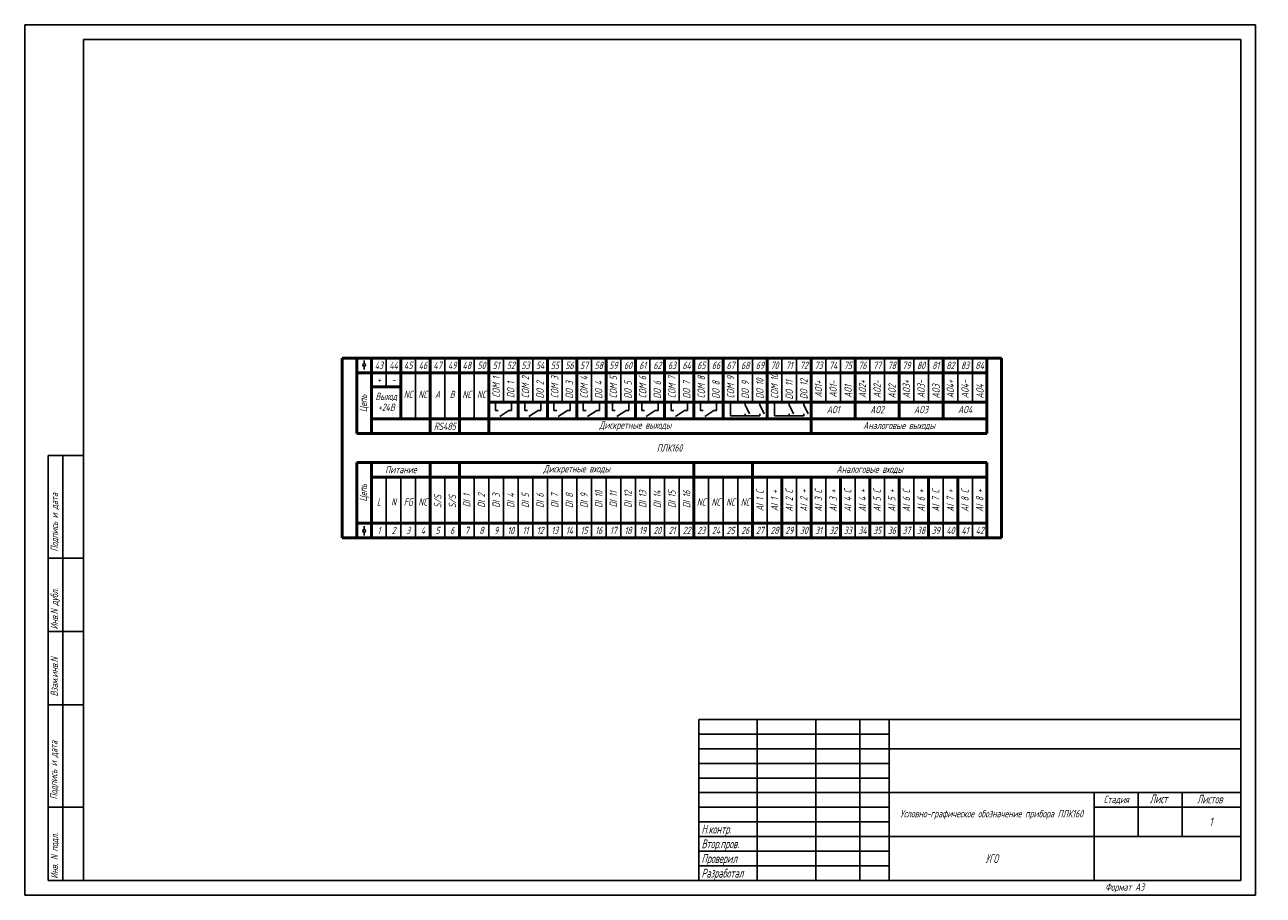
# Model space of a CAD drawing. Header units: millimetres. Extents: x 23463 to 23886, y 23190 to 23487.
import ezdxf

# ---------------------------------------------------------------- set-up
doc = ezdxf.new("R2010")
doc.units = ezdxf.units.MM
for name, color, linetype in [('_FORMAT OSNOVNAJA', 1, 'Continuous'), ('_FORMAT TONKAJA', 7, 'Continuous'), ('_TABLITSA OSNOVNAJA', 3, 'Continuous'), ('_TABLITSA TONKAJA', 2, 'Continuous'), ('Текст', 7, 'Continuous'), ('Форматка', 4, 'Continuous')]:
    doc.layers.add(name, color=color, linetype=linetype)
doc.styles.add('Romans8', font='Gost.shx', dxfattribs={"width": 0.8, "oblique": 15, "height": 3})
doc.styles.add('ГОСТ 2.304', font='Gost.shx', dxfattribs={"width": 0.8, "oblique": 15})

msp = doc.modelspace()

# ---------------------------------------------------------------- linework, layer by layer
at = {"lineweight": 50}
for p, q in [((23571.3, 23311.51), (23571.3, 23372.83)), ((23571.3, 23372.83), (23576.3, 23372.83)), ((23581.3, 23372.83), (23576.3, 23372.83)), ((23576.3, 23372.83), (23576.3, 23352.13)), ((23581.3, 23372.83), (23581.3, 23367.83)), ((23581.3, 23372.83), (23586.3, 23372.83)), ((23586.3, 23372.83), (23591.3, 23372.83)), ((23591.3, 23372.83), (23591.3, 23352.13)), ((23576.3, 23367.83), (23591.3, 23367.83)), ((23581.3, 23367.83), (23581.3, 23357.99)), ((23581.3, 23357.99), (23581.3, 23347.13)), ((23576.3, 23337.21), (23581.3, 23337.21)), ((23576.3, 23311.51), (23576.3, 23337.21)), ((23581.3, 23326.35), (23581.3, 23337.21)), ((23581.3, 23337.21), (23591.3, 23337.21)), ((23581.3, 23316.51), (23581.3, 23326.35)), ((23576.3, 23316.51), (23591.3, 23316.51)), ((23581.3, 23311.51), (23581.3, 23316.51)), ((23581.3, 23316.51), (23581.3, 23311.51)), ((23576.3, 23311.51), (23571.3, 23311.51)), ((23581.3, 23311.51), (23576.3, 23311.51)), ((23581.3, 23311.51), (23586.3, 23311.51)), ((23586.3, 23311.51), (23591.3, 23311.51))]:
    msp.add_line(p, q, dxfattribs=at)
at = {"color": 0}
for p, q in [((23578.8, 23370.93), (23578.8, 23372.05)), ((23578.8, 23368.9), (23578.8, 23370.02)), ((23623.54, 23357.83), (23623.54, 23354.91)), ((23629.05, 23357.83), (23629.05, 23354.91)), ((23629.05, 23357.83), (23629.05, 23354.91)), ((23633.54, 23357.83), (23633.54, 23354.91)), ((23639.05, 23357.83), (23639.05, 23354.91)), ((23639.05, 23357.83), (23639.05, 23354.91)), ((23643.54, 23357.83), (23643.54, 23354.91)), ((23649.05, 23357.83), (23649.05, 23354.91)), ((23649.05, 23357.83), (23649.05, 23354.91)), ((23653.54, 23357.83), (23653.54, 23354.91)), ((23659.05, 23357.83), (23659.05, 23354.91)), ((23659.05, 23357.83), (23659.05, 23354.91)), ((23663.54, 23357.83), (23663.54, 23354.91)), ((23669.05, 23357.83), (23669.05, 23354.91)), ((23669.05, 23357.83), (23669.05, 23354.91)), ((23673.54, 23357.83), (23673.54, 23354.91)), ((23679.05, 23357.83), (23679.05, 23354.91)), ((23679.05, 23357.83), (23679.05, 23354.91)), ((23683.54, 23357.83), (23683.54, 23354.91)), ((23689.05, 23357.83), (23689.05, 23354.91)), ((23689.05, 23357.83), (23689.05, 23354.91)), ((23693.54, 23357.83), (23693.54, 23354.91)), ((23699.05, 23357.83), (23699.05, 23354.91)), ((23699.05, 23357.83), (23699.05, 23354.91)), ((23623.54, 23354.91), (23624.47, 23354.91)), ((23628.12, 23354.91), (23625.01, 23352.87)), ((23629.05, 23354.91), (23628.12, 23354.91)), ((23633.54, 23354.91), (23634.47, 23354.91)), ((23638.12, 23354.91), (23635.01, 23352.87)), ((23639.05, 23354.91), (23638.12, 23354.91)), ((23643.54, 23354.91), (23644.47, 23354.91)), ((23648.12, 23354.91), (23645.01, 23352.87)), ((23649.05, 23354.91), (23648.12, 23354.91)), ((23653.54, 23354.91), (23654.47, 23354.91)), ((23658.12, 23354.91), (23655.01, 23352.87)), ((23659.05, 23354.91), (23658.12, 23354.91)), ((23663.54, 23354.91), (23664.47, 23354.91)), ((23668.12, 23354.91), (23665.01, 23352.87)), ((23669.05, 23354.91), (23668.12, 23354.91)), ((23673.54, 23354.91), (23674.47, 23354.91)), ((23678.12, 23354.91), (23675.01, 23352.87)), ((23679.05, 23354.91), (23678.12, 23354.91)), ((23683.54, 23354.91), (23684.47, 23354.91)), ((23688.12, 23354.91), (23685.01, 23352.87)), ((23689.05, 23354.91), (23688.12, 23354.91)), ((23693.54, 23354.91), (23694.47, 23354.91)), ((23698.12, 23354.91), (23695.01, 23352.87)), ((23699.05, 23354.91), (23698.12, 23354.91)), ((23578.8, 23315.44), (23578.8, 23314.32)), ((23578.8, 23313.41), (23578.8, 23312.29))]:
    msp.add_line(p, q, dxfattribs=at)
at = {"lineweight": -2}
msp.add_line((23581.3, 23367.83), (23581.3, 23372.83), dxfattribs=at)
for p, q in [((23586.3, 23372.83), (23586.3, 23362.99)), ((23586.3, 23311.51), (23586.3, 23332.21)), ((23591.3, 23311.51), (23591.3, 23332.21))]:
    msp.add_line(p, q)
at = {"lineweight": 50, "ltscale": 100}
for p, q in [((23596.3, 23372.83), (23591.3, 23372.83)), ((23601.3, 23372.83), (23596.3, 23372.83)), ((23601.3, 23367.83), (23601.3, 23372.83)), ((23606.3, 23372.83), (23601.3, 23372.83)), ((23611.3, 23372.83), (23606.3, 23372.83)), ((23611.3, 23352.13), (23611.3, 23372.83)), ((23616.3, 23372.83), (23611.3, 23372.83)), ((23621.3, 23372.83), (23616.3, 23372.83)), ((23621.3, 23372.83), (23621.3, 23352.13)), ((23626.3, 23372.83), (23621.3, 23372.83)), ((23631.3, 23372.83), (23626.3, 23372.83)), ((23631.3, 23372.83), (23631.3, 23352.13)), ((23636.3, 23372.83), (23631.3, 23372.83)), ((23641.3, 23372.83), (23636.3, 23372.83)), ((23641.3, 23372.83), (23641.3, 23352.13)), ((23646.3, 23372.83), (23641.3, 23372.83)), ((23651.3, 23372.83), (23646.3, 23372.83)), ((23651.3, 23372.83), (23651.3, 23352.13)), ((23656.3, 23372.83), (23651.3, 23372.83)), ((23661.3, 23372.83), (23656.3, 23372.83)), ((23661.3, 23372.83), (23661.3, 23352.13)), ((23666.3, 23372.83), (23661.3, 23372.83)), ((23671.3, 23372.83), (23666.3, 23372.83)), ((23671.3, 23372.83), (23671.3, 23352.13)), ((23676.3, 23372.83), (23671.3, 23372.83)), ((23681.3, 23372.83), (23676.3, 23372.83)), ((23681.3, 23372.83), (23681.3, 23352.13)), ((23686.3, 23372.83), (23681.3, 23372.83)), ((23691.3, 23372.83), (23686.3, 23372.83)), ((23691.3, 23372.83), (23691.3, 23352.13)), ((23696.3, 23372.83), (23691.3, 23372.83)), ((23701.3, 23372.83), (23696.3, 23372.83)), ((23701.3, 23372.83), (23701.3, 23352.13)), ((23706.3, 23372.83), (23701.3, 23372.83)), ((23711.3, 23372.83), (23706.3, 23372.83)), ((23716.3, 23372.83), (23711.3, 23372.83)), ((23716.3, 23367.83), (23716.3, 23372.83)), ((23721.3, 23372.83), (23716.3, 23372.83)), ((23726.3, 23372.83), (23721.3, 23372.83)), ((23731.3, 23372.83), (23726.3, 23372.83)), ((23731.3, 23372.83), (23731.3, 23352.13)), ((23736.3, 23372.83), (23731.3, 23372.83)), ((23741.3, 23372.83), (23736.3, 23372.83)), ((23746.3, 23372.83), (23741.3, 23372.83)), ((23746.3, 23372.83), (23746.3, 23352.13)), ((23751.3, 23372.83), (23746.3, 23372.83)), ((23756.3, 23372.83), (23751.3, 23372.83)), ((23761.3, 23372.83), (23756.3, 23372.83)), ((23761.3, 23372.83), (23761.3, 23352.13)), ((23766.3, 23372.83), (23761.3, 23372.83)), ((23771.3, 23372.83), (23766.3, 23372.83)), ((23776.3, 23372.83), (23771.3, 23372.83)), ((23776.3, 23372.83), (23776.3, 23352.13)), ((23781.3, 23372.83), (23776.3, 23372.83)), ((23786.3, 23372.83), (23781.3, 23372.83)), ((23791.3, 23372.83), (23786.3, 23372.83)), ((23791.3, 23372.83), (23791.3, 23352.13)), ((23791.3, 23372.83), (23796.3, 23372.83)), ((23796.3, 23372.83), (23796.3, 23311.51)), ((23591.3, 23367.83), (23596.3, 23367.83)), ((23596.3, 23367.83), (23601.3, 23367.83)), ((23601.3, 23367.83), (23601.3, 23362.99)), ((23601.3, 23367.83), (23606.3, 23367.83)), ((23606.3, 23367.83), (23611.3, 23367.83)), ((23611.3, 23367.83), (23616.3, 23367.83)), ((23616.3, 23367.83), (23621.3, 23367.83)), ((23621.3, 23367.83), (23631.3, 23367.83)), ((23631.3, 23367.83), (23641.3, 23367.83)), ((23641.3, 23367.83), (23651.3, 23367.83)), ((23651.3, 23367.83), (23661.3, 23367.83)), ((23661.3, 23367.83), (23671.3, 23367.83)), ((23671.3, 23367.83), (23681.3, 23367.83)), ((23681.3, 23367.83), (23691.3, 23367.83)), ((23691.3, 23367.83), (23701.3, 23367.83)), ((23701.3, 23367.83), (23711.3, 23367.83)), ((23711.3, 23367.83), (23721.3, 23367.83)), ((23716.3, 23367.83), (23716.3, 23352.13)), ((23721.3, 23367.83), (23731.3, 23367.83)), ((23726.3, 23367.83), (23736.3, 23367.83)), ((23736.3, 23367.83), (23746.3, 23367.83)), ((23741.3, 23367.83), (23751.3, 23367.83)), ((23751.3, 23367.83), (23761.3, 23367.83)), ((23756.3, 23367.83), (23766.3, 23367.83)), ((23766.3, 23367.83), (23776.3, 23367.83)), ((23771.3, 23367.83), (23781.3, 23367.83)), ((23781.3, 23367.83), (23791.3, 23367.83)), ((23601.3, 23362.99), (23601.3, 23347.13)), ((23626.3, 23357.83), (23621.3, 23357.83)), ((23626.3, 23357.83), (23631.3, 23357.83)), ((23636.3, 23357.83), (23631.3, 23357.83)), ((23636.3, 23357.83), (23641.3, 23357.83)), ((23646.3, 23357.83), (23641.3, 23357.83)), ((23646.3, 23357.83), (23651.3, 23357.83)), ((23656.3, 23357.83), (23651.3, 23357.83)), ((23656.3, 23357.83), (23661.3, 23357.83)), ((23666.3, 23357.83), (23661.3, 23357.83)), ((23666.3, 23357.83), (23671.3, 23357.83)), ((23676.3, 23357.83), (23671.3, 23357.83)), ((23676.3, 23357.83), (23681.3, 23357.83)), ((23686.3, 23357.83), (23681.3, 23357.83)), ((23686.3, 23357.83), (23691.3, 23357.83)), ((23696.3, 23357.83), (23691.3, 23357.83)), ((23696.3, 23357.83), (23701.3, 23357.83)), ((23706.3, 23357.83), (23701.3, 23357.83)), ((23706.3, 23357.83), (23711.3, 23357.83)), ((23716.3, 23357.83), (23711.3, 23357.83)), ((23716.3, 23357.83), (23721.3, 23357.83)), ((23726.3, 23357.83), (23721.3, 23357.83)), ((23726.3, 23357.83), (23731.3, 23357.83)), ((23731.3, 23357.83), (23736.3, 23357.83)), ((23741.3, 23357.83), (23736.3, 23357.83)), ((23741.3, 23357.83), (23746.3, 23357.83)), ((23746.3, 23357.83), (23751.3, 23357.83)), ((23756.3, 23357.83), (23751.3, 23357.83)), ((23756.3, 23357.83), (23761.3, 23357.83)), ((23761.3, 23357.83), (23766.3, 23357.83)), ((23771.3, 23357.83), (23766.3, 23357.83)), ((23771.3, 23357.83), (23776.3, 23357.83)), ((23776.3, 23357.83), (23781.3, 23357.83)), ((23786.3, 23357.83), (23781.3, 23357.83)), ((23786.3, 23357.83), (23791.3, 23357.83)), ((23576.3, 23352.13), (23576.3, 23347.13)), ((23601.3, 23352.13), (23581.3, 23352.13)), ((23601.3, 23352.13), (23611.3, 23352.13)), ((23611.3, 23347.13), (23611.3, 23352.13)), ((23621.3, 23352.13), (23611.3, 23352.13)), ((23621.3, 23352.13), (23631.3, 23352.13)), ((23621.3, 23347.13), (23621.3, 23352.13)), ((23631.3, 23352.13), (23641.3, 23352.13)), ((23641.3, 23352.13), (23651.3, 23352.13)), ((23651.3, 23352.13), (23661.3, 23352.13)), ((23661.3, 23352.13), (23671.3, 23352.13)), ((23671.3, 23352.13), (23681.3, 23352.13)), ((23681.3, 23352.13), (23691.3, 23352.13)), ((23691.3, 23352.13), (23701.3, 23352.13)), ((23701.3, 23352.13), (23711.3, 23352.13)), ((23711.3, 23352.13), (23721.3, 23352.13)), ((23721.3, 23352.13), (23731.3, 23352.13)), ((23726.3, 23352.13), (23736.3, 23352.13)), ((23731.3, 23352.13), (23731.3, 23347.13)), ((23736.3, 23352.13), (23746.3, 23352.13)), ((23741.3, 23352.13), (23751.3, 23352.13)), ((23751.3, 23352.13), (23761.3, 23352.13)), ((23756.3, 23352.13), (23766.3, 23352.13)), ((23766.3, 23352.13), (23776.3, 23352.13)), ((23771.3, 23352.13), (23781.3, 23352.13)), ((23781.3, 23352.13), (23791.3, 23352.13)), ((23791.3, 23352.13), (23791.3, 23347.13)), ((23576.3, 23347.13), (23601.3, 23347.13)), ((23601.3, 23347.13), (23611.3, 23347.13)), ((23611.3, 23347.13), (23621.3, 23347.13)), ((23631.3, 23347.13), (23621.3, 23347.13)), ((23641.3, 23347.13), (23631.3, 23347.13)), ((23651.3, 23347.13), (23641.3, 23347.13)), ((23661.3, 23347.13), (23651.3, 23347.13)), ((23671.3, 23347.13), (23661.3, 23347.13)), ((23681.3, 23347.13), (23671.3, 23347.13)), ((23691.3, 23347.13), (23681.3, 23347.13)), ((23701.3, 23347.13), (23691.3, 23347.13)), ((23711.3, 23347.13), (23701.3, 23347.13)), ((23721.3, 23347.13), (23711.3, 23347.13)), ((23731.3, 23347.13), (23721.3, 23347.13)), ((23736.3, 23347.13), (23726.3, 23347.13)), ((23746.3, 23347.13), (23736.3, 23347.13)), ((23751.3, 23347.13), (23741.3, 23347.13)), ((23761.3, 23347.13), (23751.3, 23347.13)), ((23766.3, 23347.13), (23756.3, 23347.13)), ((23776.3, 23347.13), (23766.3, 23347.13)), ((23781.3, 23347.13), (23771.3, 23347.13)), ((23791.3, 23347.13), (23781.3, 23347.13)), ((23601.3, 23337.21), (23591.3, 23337.21)), ((23601.3, 23321.35), (23601.3, 23337.21)), ((23601.3, 23337.21), (23611.3, 23337.21)), ((23611.3, 23332.21), (23611.3, 23337.21)), ((23611.3, 23337.21), (23691.3, 23337.21)), ((23691.3, 23337.21), (23691.3, 23332.21)), ((23691.3, 23337.21), (23711.3, 23337.21)), ((23711.3, 23332.21), (23711.3, 23337.21)), ((23711.3, 23337.21), (23791.3, 23337.21)), ((23791.3, 23337.21), (23791.3, 23332.21)), ((23601.3, 23332.21), (23581.3, 23332.21)), ((23601.3, 23332.21), (23611.3, 23332.21)), ((23611.3, 23321.35), (23611.3, 23332.21)), ((23611.3, 23332.21), (23616.3, 23332.21)), ((23616.3, 23332.21), (23621.3, 23332.21)), ((23621.3, 23332.21), (23626.3, 23332.21)), ((23626.3, 23332.21), (23631.3, 23332.21)), ((23631.3, 23332.21), (23636.3, 23332.21)), ((23636.3, 23332.21), (23641.3, 23332.21)), ((23641.3, 23332.21), (23646.3, 23332.21)), ((23646.3, 23332.21), (23651.3, 23332.21)), ((23651.3, 23332.21), (23656.3, 23332.21)), ((23656.3, 23332.21), (23661.3, 23332.21)), ((23661.3, 23332.21), (23666.3, 23332.21)), ((23666.3, 23332.21), (23671.3, 23332.21)), ((23671.3, 23332.21), (23676.3, 23332.21)), ((23676.3, 23332.21), (23681.3, 23332.21)), ((23681.3, 23332.21), (23686.3, 23332.21)), ((23686.3, 23332.21), (23691.3, 23332.21)), ((23691.3, 23332.21), (23691.3, 23321.35)), ((23691.3, 23332.21), (23711.3, 23332.21)), ((23711.3, 23321.35), (23711.3, 23332.21)), ((23711.3, 23332.21), (23716.3, 23332.21)), ((23716.3, 23332.21), (23721.3, 23332.21)), ((23721.3, 23332.21), (23721.3, 23321.35)), ((23721.3, 23332.21), (23726.3, 23332.21)), ((23726.3, 23332.21), (23731.3, 23332.21)), ((23731.3, 23332.21), (23731.3, 23321.35)), ((23731.3, 23332.21), (23736.3, 23332.21)), ((23736.3, 23332.21), (23741.3, 23332.21)), ((23741.3, 23332.21), (23741.3, 23321.35)), ((23741.3, 23332.21), (23746.3, 23332.21)), ((23746.3, 23332.21), (23751.3, 23332.21)), ((23751.3, 23332.21), (23751.3, 23321.35)), ((23751.3, 23332.21), (23756.3, 23332.21)), ((23756.3, 23332.21), (23761.3, 23332.21)), ((23761.3, 23332.21), (23761.3, 23321.35)), ((23761.3, 23332.21), (23766.3, 23332.21)), ((23766.3, 23332.21), (23771.3, 23332.21)), ((23771.3, 23332.21), (23771.3, 23321.35)), ((23771.3, 23332.21), (23776.3, 23332.21)), ((23776.3, 23332.21), (23781.3, 23332.21)), ((23781.3, 23332.21), (23781.3, 23321.35)), ((23781.3, 23332.21), (23786.3, 23332.21)), ((23786.3, 23332.21), (23791.3, 23332.21)), ((23791.3, 23332.21), (23791.3, 23321.35)), ((23601.3, 23316.51), (23601.3, 23321.35)), ((23611.3, 23316.51), (23611.3, 23321.35)), ((23691.3, 23316.51), (23691.3, 23321.35)), ((23691.3, 23316.51), (23691.3, 23321.35)), ((23711.3, 23316.51), (23711.3, 23321.35)), ((23711.3, 23316.51), (23711.3, 23321.35)), ((23721.3, 23316.51), (23721.3, 23321.35)), ((23731.3, 23316.51), (23731.3, 23321.35)), ((23741.3, 23316.51), (23741.3, 23321.35)), ((23751.3, 23316.51), (23751.3, 23321.35)), ((23761.3, 23316.51), (23761.3, 23321.35)), ((23771.3, 23316.51), (23771.3, 23321.35)), ((23781.3, 23316.51), (23781.3, 23321.35)), ((23791.3, 23316.51), (23791.3, 23321.35)), ((23591.3, 23316.51), (23596.3, 23316.51)), ((23596.3, 23316.51), (23601.3, 23316.51)), ((23601.3, 23316.51), (23601.3, 23311.51)), ((23601.3, 23316.51), (23606.3, 23316.51)), ((23606.3, 23316.51), (23611.3, 23316.51)), ((23611.3, 23316.51), (23611.3, 23311.51)), ((23611.3, 23316.51), (23616.3, 23316.51)), ((23616.3, 23316.51), (23621.3, 23316.51)), ((23621.3, 23316.51), (23626.3, 23316.51)), ((23626.3, 23316.51), (23631.3, 23316.51)), ((23631.3, 23316.51), (23636.3, 23316.51)), ((23636.3, 23316.51), (23641.3, 23316.51)), ((23641.3, 23316.51), (23646.3, 23316.51)), ((23646.3, 23316.51), (23651.3, 23316.51)), ((23651.3, 23316.51), (23656.3, 23316.51)), ((23656.3, 23316.51), (23661.3, 23316.51)), ((23661.3, 23316.51), (23666.3, 23316.51)), ((23666.3, 23316.51), (23671.3, 23316.51)), ((23671.3, 23316.51), (23676.3, 23316.51)), ((23676.3, 23316.51), (23681.3, 23316.51)), ((23681.3, 23316.51), (23686.3, 23316.51)), ((23686.3, 23316.51), (23691.3, 23316.51)), ((23691.3, 23316.51), (23691.3, 23311.51)), ((23691.3, 23316.51), (23696.3, 23316.51)), ((23696.3, 23316.51), (23701.3, 23316.51)), ((23701.3, 23316.51), (23706.3, 23316.51)), ((23706.3, 23316.51), (23711.3, 23316.51)), ((23711.3, 23316.51), (23711.3, 23311.51)), ((23711.3, 23316.51), (23711.3, 23311.51)), ((23711.3, 23316.51), (23716.3, 23316.51)), ((23716.3, 23316.51), (23721.3, 23316.51)), ((23721.3, 23316.51), (23721.3, 23311.51)), ((23721.3, 23316.51), (23726.3, 23316.51)), ((23726.3, 23316.51), (23731.3, 23316.51)), ((23731.3, 23316.51), (23731.3, 23311.51)), ((23731.3, 23316.51), (23736.3, 23316.51)), ((23736.3, 23316.51), (23741.3, 23316.51)), ((23741.3, 23316.51), (23741.3, 23311.51)), ((23741.3, 23316.51), (23746.3, 23316.51)), ((23746.3, 23316.51), (23751.3, 23316.51)), ((23751.3, 23316.51), (23751.3, 23311.51)), ((23751.3, 23316.51), (23756.3, 23316.51)), ((23756.3, 23316.51), (23761.3, 23316.51)), ((23761.3, 23316.51), (23761.3, 23311.51)), ((23761.3, 23316.51), (23766.3, 23316.51)), ((23766.3, 23316.51), (23771.3, 23316.51)), ((23771.3, 23316.51), (23771.3, 23311.51)), ((23771.3, 23316.51), (23776.3, 23316.51)), ((23776.3, 23316.51), (23781.3, 23316.51)), ((23781.3, 23316.51), (23781.3, 23311.51)), ((23781.3, 23316.51), (23786.3, 23316.51)), ((23786.3, 23316.51), (23791.3, 23316.51)), ((23791.3, 23316.51), (23791.3, 23311.51)), ((23596.3, 23311.51), (23591.3, 23311.51)), ((23601.3, 23311.51), (23596.3, 23311.51)), ((23606.3, 23311.51), (23601.3, 23311.51)), ((23611.3, 23311.51), (23606.3, 23311.51)), ((23616.3, 23311.51), (23611.3, 23311.51)), ((23621.3, 23311.51), (23616.3, 23311.51)), ((23626.3, 23311.51), (23621.3, 23311.51)), ((23631.3, 23311.51), (23626.3, 23311.51)), ((23636.3, 23311.51), (23631.3, 23311.51)), ((23641.3, 23311.51), (23636.3, 23311.51)), ((23646.3, 23311.51), (23641.3, 23311.51)), ((23651.3, 23311.51), (23646.3, 23311.51)), ((23656.3, 23311.51), (23651.3, 23311.51)), ((23661.3, 23311.51), (23656.3, 23311.51)), ((23666.3, 23311.51), (23661.3, 23311.51)), ((23671.3, 23311.51), (23666.3, 23311.51)), ((23676.3, 23311.51), (23671.3, 23311.51)), ((23681.3, 23311.51), (23676.3, 23311.51)), ((23686.3, 23311.51), (23681.3, 23311.51)), ((23691.3, 23311.51), (23686.3, 23311.51)), ((23696.3, 23311.51), (23691.3, 23311.51)), ((23701.3, 23311.51), (23696.3, 23311.51)), ((23706.3, 23311.51), (23701.3, 23311.51)), ((23711.3, 23311.51), (23706.3, 23311.51)), ((23716.3, 23311.51), (23711.3, 23311.51)), ((23721.3, 23311.51), (23716.3, 23311.51)), ((23726.3, 23311.51), (23721.3, 23311.51)), ((23731.3, 23311.51), (23726.3, 23311.51)), ((23736.3, 23311.51), (23731.3, 23311.51)), ((23741.3, 23311.51), (23736.3, 23311.51)), ((23746.3, 23311.51), (23741.3, 23311.51)), ((23751.3, 23311.51), (23746.3, 23311.51)), ((23756.3, 23311.51), (23751.3, 23311.51)), ((23761.3, 23311.51), (23756.3, 23311.51)), ((23766.3, 23311.51), (23761.3, 23311.51)), ((23771.3, 23311.51), (23766.3, 23311.51)), ((23776.3, 23311.51), (23771.3, 23311.51)), ((23781.3, 23311.51), (23776.3, 23311.51)), ((23786.3, 23311.51), (23781.3, 23311.51)), ((23791.3, 23311.51), (23786.3, 23311.51)), ((23796.3, 23311.51), (23791.3, 23311.51))]:
    msp.add_line(p, q, dxfattribs=at)
at = {"ltscale": 100}
for p, q in [((23596.3, 23367.83), (23596.3, 23372.83)), ((23606.3, 23367.83), (23606.3, 23372.83)), ((23616.3, 23367.83), (23616.3, 23372.83)), ((23626.3, 23367.83), (23626.3, 23372.83)), ((23636.3, 23367.83), (23636.3, 23372.83)), ((23646.3, 23367.83), (23646.3, 23372.83)), ((23656.3, 23367.83), (23656.3, 23372.83)), ((23666.3, 23367.83), (23666.3, 23372.83)), ((23676.3, 23367.83), (23676.3, 23372.83)), ((23686.3, 23367.83), (23686.3, 23372.83)), ((23696.3, 23367.83), (23696.3, 23372.83)), ((23706.3, 23367.83), (23706.3, 23372.83)), ((23711.3, 23372.83), (23711.3, 23357.83)), ((23721.3, 23372.83), (23721.3, 23357.83)), ((23726.3, 23367.83), (23726.3, 23372.83)), ((23736.3, 23372.83), (23736.3, 23357.83)), ((23741.3, 23367.83), (23741.3, 23372.83)), ((23751.3, 23372.83), (23751.3, 23357.83)), ((23756.3, 23367.83), (23756.3, 23372.83)), ((23766.3, 23372.83), (23766.3, 23357.83)), ((23771.3, 23367.83), (23771.3, 23372.83)), ((23781.3, 23372.83), (23781.3, 23357.83)), ((23786.3, 23367.83), (23786.3, 23372.83)), ((23596.3, 23367.83), (23596.3, 23352.13)), ((23606.3, 23367.83), (23606.3, 23352.13)), ((23616.3, 23367.83), (23616.3, 23352.13)), ((23626.3, 23367.83), (23626.3, 23357.83)), ((23636.3, 23367.83), (23636.3, 23357.83)), ((23646.3, 23367.83), (23646.3, 23357.83)), ((23656.3, 23367.83), (23656.3, 23357.83)), ((23666.3, 23367.83), (23666.3, 23357.83)), ((23676.3, 23367.83), (23676.3, 23357.83)), ((23686.3, 23367.83), (23686.3, 23357.83)), ((23696.3, 23367.83), (23696.3, 23357.83)), ((23706.3, 23367.83), (23706.3, 23357.83)), ((23726.3, 23367.83), (23726.3, 23357.83)), ((23741.3, 23367.83), (23741.3, 23357.83)), ((23756.3, 23367.83), (23756.3, 23357.83)), ((23771.3, 23367.83), (23771.3, 23357.83)), ((23786.3, 23367.83), (23786.3, 23357.83)), ((23703.8, 23353.08), (23703.8, 23357.83)), ((23708.8, 23357.83), (23708.8, 23356.83)), ((23713.8, 23357.83), (23713.8, 23356.83)), ((23718.8, 23353.08), (23718.8, 23357.83)), ((23723.8, 23357.83), (23723.8, 23356.83)), ((23728.8, 23357.83), (23728.8, 23356.83)), ((23710.3, 23353.83), (23708.8, 23356.83)), ((23708.8, 23353.08), (23708.8, 23353.83)), ((23715.3, 23353.83), (23713.8, 23356.83)), ((23713.8, 23353.83), (23713.8, 23353.08)), ((23725.3, 23353.83), (23723.8, 23356.83)), ((23723.8, 23353.08), (23723.8, 23353.83)), ((23730.3, 23353.83), (23728.8, 23356.83)), ((23728.8, 23353.83), (23728.8, 23353.08)), ((23708.8, 23353.08), (23703.8, 23353.08)), ((23713.8, 23353.08), (23708.8, 23353.08)), ((23723.8, 23353.08), (23718.8, 23353.08)), ((23728.8, 23353.08), (23723.8, 23353.08)), ((23596.3, 23316.51), (23596.3, 23332.21)), ((23606.3, 23316.51), (23606.3, 23332.21)), ((23616.3, 23332.21), (23616.3, 23321.35)), ((23621.3, 23332.21), (23621.3, 23321.35)), ((23626.3, 23332.21), (23626.3, 23321.35)), ((23631.3, 23332.21), (23631.3, 23321.35)), ((23636.3, 23332.21), (23636.3, 23321.35)), ((23641.3, 23332.21), (23641.3, 23321.35)), ((23646.3, 23332.21), (23646.3, 23321.35)), ((23651.3, 23332.21), (23651.3, 23321.35)), ((23656.3, 23332.21), (23656.3, 23321.35)), ((23661.3, 23332.21), (23661.3, 23321.35)), ((23666.3, 23332.21), (23666.3, 23321.35)), ((23671.3, 23332.21), (23671.3, 23321.35)), ((23676.3, 23332.21), (23676.3, 23321.35)), ((23681.3, 23332.21), (23681.3, 23321.35)), ((23686.3, 23332.21), (23686.3, 23321.35)), ((23696.3, 23316.51), (23696.3, 23332.21)), ((23696.3, 23316.51), (23696.3, 23332.21)), ((23701.3, 23316.51), (23701.3, 23332.21)), ((23701.3, 23316.51), (23701.3, 23332.21)), ((23706.3, 23316.51), (23706.3, 23332.21)), ((23706.3, 23316.51), (23706.3, 23332.21)), ((23716.3, 23332.21), (23716.3, 23321.35)), ((23726.3, 23332.21), (23726.3, 23321.35)), ((23736.3, 23332.21), (23736.3, 23321.35)), ((23746.3, 23332.21), (23746.3, 23321.35)), ((23756.3, 23332.21), (23756.3, 23321.35)), ((23766.3, 23332.21), (23766.3, 23321.35)), ((23776.3, 23332.21), (23776.3, 23321.35)), ((23786.3, 23332.21), (23786.3, 23321.35)), ((23616.3, 23316.51), (23616.3, 23321.35)), ((23621.3, 23316.51), (23621.3, 23321.35)), ((23626.3, 23316.51), (23626.3, 23321.35)), ((23631.3, 23316.51), (23631.3, 23321.35)), ((23636.3, 23316.51), (23636.3, 23321.35)), ((23641.3, 23316.51), (23641.3, 23321.35)), ((23646.3, 23316.51), (23646.3, 23321.35)), ((23651.3, 23316.51), (23651.3, 23321.35)), ((23656.3, 23316.51), (23656.3, 23321.35)), ((23661.3, 23316.51), (23661.3, 23321.35)), ((23666.3, 23316.51), (23666.3, 23321.35)), ((23671.3, 23316.51), (23671.3, 23321.35)), ((23676.3, 23316.51), (23676.3, 23321.35)), ((23681.3, 23316.51), (23681.3, 23321.35)), ((23686.3, 23316.51), (23686.3, 23321.35)), ((23716.3, 23316.51), (23716.3, 23321.35)), ((23726.3, 23316.51), (23726.3, 23321.35)), ((23736.3, 23316.51), (23736.3, 23321.35)), ((23746.3, 23316.51), (23746.3, 23321.35)), ((23756.3, 23316.51), (23756.3, 23321.35)), ((23766.3, 23316.51), (23766.3, 23321.35)), ((23776.3, 23316.51), (23776.3, 23321.35)), ((23786.3, 23316.51), (23786.3, 23321.35)), ((23596.3, 23316.51), (23596.3, 23311.51)), ((23606.3, 23316.51), (23606.3, 23311.51)), ((23616.3, 23316.51), (23616.3, 23311.51)), ((23621.3, 23316.51), (23621.3, 23311.51)), ((23626.3, 23316.51), (23626.3, 23311.51)), ((23631.3, 23316.51), (23631.3, 23311.51)), ((23636.3, 23316.51), (23636.3, 23311.51)), ((23641.3, 23316.51), (23641.3, 23311.51)), ((23646.3, 23316.51), (23646.3, 23311.51)), ((23651.3, 23316.51), (23651.3, 23311.51)), ((23656.3, 23316.51), (23656.3, 23311.51)), ((23661.3, 23316.51), (23661.3, 23311.51)), ((23666.3, 23316.51), (23666.3, 23311.51)), ((23671.3, 23316.51), (23671.3, 23311.51)), ((23676.3, 23316.51), (23676.3, 23311.51)), ((23681.3, 23316.51), (23681.3, 23311.51)), ((23686.3, 23316.51), (23686.3, 23311.51)), ((23691.3, 23316.51), (23691.3, 23311.51)), ((23696.3, 23316.51), (23696.3, 23311.51)), ((23696.3, 23316.51), (23696.3, 23311.51)), ((23701.3, 23316.51), (23701.3, 23311.51)), ((23701.3, 23316.51), (23701.3, 23311.51)), ((23706.3, 23316.51), (23706.3, 23311.51)), ((23706.3, 23316.51), (23706.3, 23311.51)), ((23716.3, 23316.51), (23716.3, 23311.51)), ((23726.3, 23316.51), (23726.3, 23311.51)), ((23736.3, 23316.51), (23736.3, 23311.51)), ((23746.3, 23316.51), (23746.3, 23311.51)), ((23756.3, 23316.51), (23756.3, 23311.51)), ((23766.3, 23316.51), (23766.3, 23311.51)), ((23776.3, 23316.51), (23776.3, 23311.51)), ((23786.3, 23316.51), (23786.3, 23311.51))]:
    msp.add_line(p, q, dxfattribs=at)
at = {"color": 0, "lineweight": 50}
msp.add_line((23581.3, 23362.99), (23591.3, 23362.99), dxfattribs=at)
msp.add_line((23581.3, 23362.99), (23591.3, 23362.99), dxfattribs=at)
at = {"color": 0}
for centre in [(23578.8, 23370.48), (23578.8, 23313.86)]:
    msp.add_circle(centre, 0.452, dxfattribs=at)
at = {"layer": '_FORMAT OSNOVNAJA', "color": 7}
for p, q in [((23482.95, 23194.55), (23482.95, 23481.55)), ((23482.95, 23481.55), (23877.92, 23481.55)), ((23877.92, 23481.55), (23877.92, 23194.55)), ((23692.92, 23249.55), (23692.92, 23194.55)), ((23877.92, 23249.55), (23692.92, 23249.55)), ((23470.92, 23194.55), (23482.92, 23194.55)), ((23470.92, 23194.55), (23482.92, 23194.55)), ((23877.92, 23194.55), (23482.92, 23194.55))]:
    msp.add_line(p, q, dxfattribs=at)
at = {"layer": '_FORMAT TONKAJA', "color": 7, "lineweight": -3}
for p, q in [((23462.95, 23486.55), (23462.95, 23189.55)), ((23462.95, 23486.55), (23462.95, 23189.55)), ((23462.95, 23486.55), (23462.95, 23189.55)), ((23882.95, 23486.55), (23882.95, 23189.55)), ((23882.95, 23486.55), (23882.95, 23189.55)), ((23882.95, 23486.55), (23882.95, 23189.55)), ((23882.95, 23486.55), (23882.95, 23189.55)), ((23882.95, 23486.55), (23882.95, 23189.55))]:
    msp.add_line(p, q, dxfattribs=at)
at = {"layer": '_FORMAT TONKAJA', "color": 7, "linetype": 'ByBlock', "ltscale": 0.4}
msp.add_line((23462.95, 23486.55), (23882.95, 23486.55), dxfattribs=at)
at = {"layer": '_FORMAT TONKAJA', "color": 7, "linetype": 'ByBlock', "lineweight": -3, "ltscale": 0.4}
for p in [(23462.95, 23189.55), (23672.95, 23189.55), (23672.95, 23189.55)]:
    msp.add_line(p, (23882.95, 23189.55), dxfattribs=at)
at = {"layer": '_TABLITSA OSNOVNAJA', "color": 7}
for p, q in [((23482.95, 23481.55), (23877.95, 23481.55)), ((23712.92, 23249.55), (23712.92, 23194.55)), ((23732.92, 23194.55), (23732.92, 23249.55)), ((23747.92, 23249.55), (23747.92, 23194.55)), ((23757.92, 23194.55), (23757.92, 23249.55)), ((23877.92, 23239.55), (23757.92, 23239.55)), ((23757.92, 23224.55), (23877.92, 23224.55)), ((23827.92, 23224.55), (23827.92, 23194.55)), ((23842.92, 23209.55), (23842.92, 23224.55)), ((23857.92, 23224.55), (23857.92, 23209.55)), ((23827.92, 23219.55), (23877.92, 23219.55)), ((23877.92, 23209.55), (23757.92, 23209.55))]:
    msp.add_line(p, q, dxfattribs=at)
at = {"layer": '_TABLITSA TONKAJA', "color": 7}
for p, q in [((23692.92, 23244.55), (23757.92, 23244.55)), ((23692.92, 23239.55), (23757.92, 23239.55)), ((23757.92, 23234.55), (23692.92, 23234.55)), ((23757.92, 23234.55), (23692.92, 23234.55)), ((23692.92, 23229.55), (23757.92, 23229.55)), ((23692.92, 23229.55), (23757.92, 23229.55)), ((23692.92, 23224.55), (23757.92, 23224.55)), ((23692.92, 23224.55), (23757.92, 23224.55)), ((23757.92, 23219.55), (23692.92, 23219.55)), ((23757.92, 23219.55), (23692.92, 23219.55)), ((23692.92, 23214.55), (23757.92, 23214.55)), ((23692.92, 23214.55), (23757.92, 23214.55)), ((23757.92, 23209.55), (23692.92, 23209.55)), ((23757.92, 23209.55), (23692.92, 23209.55)), ((23757.92, 23204.55), (23692.92, 23204.55)), ((23757.92, 23204.55), (23692.92, 23204.55)), ((23692.92, 23199.55), (23757.92, 23199.55)), ((23692.92, 23199.55), (23757.92, 23199.55))]:
    msp.add_line(p, q, dxfattribs=at)
at = {"layer": 'Форматка', "color": 7, "lineweight": -3}
for p, q in [((23482.95, 23339.55), (23470.95, 23339.55)), ((23470.95, 23194.55), (23470.95, 23339.55)), ((23475.95, 23194.55), (23475.95, 23339.55)), ((23482.95, 23304.55), (23470.95, 23304.55)), ((23482.95, 23279.55), (23470.95, 23279.55)), ((23482.95, 23254.55), (23470.95, 23254.55)), ((23482.95, 23219.55), (23470.95, 23219.55))]:
    msp.add_line(p, q, dxfattribs=at)

# ---------------------------------------------------------------- texts
at = {"color": 0, "char_height": 2.5, "attachment_point": 5, "line_spacing_factor": 0.9, "style": 'Romans8'}
for s, insert, width in [('{\\A1;43}', (23583.8, 23370.33), 5), ('{\\A1;44}', (23588.8, 23370.33), 5), ('{\\A1;45}', (23593.8, 23370.33), 5), ('{\\A1;46}', (23598.8, 23370.33), 5), ('{\\A1;47}', (23603.8, 23370.33), 5), ('{\\A1;49}', (23608.8, 23370.33), 5), ('{\\A1;48}', (23613.8, 23370.33), 5), ('{\\A1;50}', (23618.8, 23370.33), 5), ('{\\A1;51}', (23623.8, 23370.33), 5), ('{\\A1;52}', (23628.8, 23370.33), 5), ('{\\A1;53}', (23633.8, 23370.33), 5), ('{\\A1;54}', (23638.8, 23370.33), 5), ('{\\A1;55}', (23643.8, 23370.33), 5), ('{\\A1;56}', (23648.8, 23370.33), 5), ('{\\A1;57}', (23653.8, 23370.33), 5), ('{\\A1;58}', (23658.8, 23370.33), 5), ('{\\A1;59}', (23663.8, 23370.33), 5), ('{\\A1;60}', (23668.8, 23370.33), 5), ('{\\A1;61}', (23673.8, 23370.33), 5), ('{\\A1;62}', (23678.8, 23370.33), 5), ('{\\A1;63}', (23683.8, 23370.33), 5), ('{\\A1;64}', (23688.8, 23370.33), 5), ('{\\A1;65}', (23693.8, 23370.33), 5), ('{\\A1;66}', (23698.8, 23370.33), 5), ('{\\A1;67}', (23703.8, 23370.33), 5), ('{\\A1;68}', (23708.8, 23370.33), 5), ('{\\A1;69}', (23713.8, 23370.33), 5), ('{\\A1;70}', (23718.8, 23370.33), 5), ('{\\A1;71}', (23723.8, 23370.33), 5), ('{\\A1;72}', (23728.8, 23370.33), 5), ('{\\A1;73}', (23733.8, 23370.33), 5), ('{\\A1;74}', (23738.8, 23370.33), 5), ('{\\A1;75}', (23743.8, 23370.33), 5), ('{\\A1;76}', (23748.8, 23370.33), 5), ('{\\A1;77}', (23753.8, 23370.33), 5), ('{\\A1;78}', (23758.8, 23370.33), 5), ('{\\A1;79}', (23763.8, 23370.33), 5), ('{\\A1;80}', (23768.8, 23370.33), 5), ('{\\A1;81}', (23773.8, 23370.33), 5), ('{\\A1;82}', (23778.8, 23370.33), 5), ('{\\A1;83}', (23783.8, 23370.33), 5), ('{\\A1;84}', (23788.8, 23370.33), 5), ('{\\A1;+}', (23583.8, 23365.49), 5), ('{\\A1;-}', (23588.8, 23365.49), 5), ('{\\A1;Выход\\P+24В}', (23586.3, 23357.9), 10), ('{\\A1;NC}', (23593.8, 23360.42), 5), ('{\\A1;NC}', (23598.8, 23360.42), 5), ('{\\A1;A}', (23603.8, 23360.42), 5), ('{\\A1;B}', (23608.8, 23360.42), 5), ('{\\A1;NC}', (23613.8, 23360.42), 5), ('{\\A1;NC}', (23618.8, 23360.42), 5), ('{\\A1;AO1}', (23738.8, 23355.26), 20.0439), ('{\\A1;AO2}', (23753.8, 23355.26), 20.0439), ('{\\A1;AO3}', (23768.8, 23355.26), 20.0439), ('{\\A1;AO4}', (23783.8, 23355.26), 20.0439), ('{\\A1;RS485}', (23606.3, 23349.55), 20.0439), ('{\\A1;Дискретные выходы}', (23671.3, 23349.63), 50), ('{\\A1;Аналоговые выходы}', (23761.3, 23349.63), 50), ('{\\A1;Питание}', (23591.3, 23334.79), 20.0439), ('{\\A1;Дискретные входы}', (23651.3, 23334.71), 50), ('{\\A1;Аналоговые входы}', (23751.3, 23334.71), 50), ('{\\A1;L}', (23583.8, 23323.75), 5), ('{\\A1;N}', (23588.8, 23323.75), 5), ('{\\A1;FG}', (23593.8, 23323.75), 5), ('{\\A1;NC}', (23598.8, 23323.75), 5), ('{\\A1;NC}', (23693.8, 23323.7), 5), ('{\\A1;NC}', (23698.8, 23323.7), 5), ('{\\A1;NC}', (23703.8, 23323.7), 5), ('{\\A1;NC}', (23708.8, 23323.7), 5), ('\\A1;1', (23583.8, 23314.01), 5), ('\\A1;2', (23588.8, 23314.01), 5), ('{\\A1;3}', (23593.8, 23314.01), 5), ('{\\A1;4}', (23598.8, 23314.01), 5), ('{\\A1;5}', (23603.8, 23314.01), 5), ('{\\A1;6}', (23608.8, 23314.01), 5), ('{\\A1;7\\P}', (23613.8, 23314.01), 5), ('{\\A1;8\\P}', (23618.8, 23314.01), 5), ('{\\A1;9\\P}', (23623.8, 23314.01), 5), ('{\\A1;10\\P}', (23628.8, 23314.01), 5), ('{\\A1;11\\P}', (23633.8, 23314.01), 5), ('{\\A1;12}', (23638.8, 23314.01), 5), ('{\\A1;13\\P}', (23643.8, 23314.01), 5), ('{\\A1;14\\P}', (23648.8, 23314.01), 5), ('{\\A1;15}', (23653.8, 23314.01), 5), ('{\\A1;16}', (23658.8, 23314.01), 5), ('{\\A1;17\\P}', (23663.8, 23314.01), 5), ('{\\A1;18\\P}', (23668.8, 23314.01), 5), ('{\\A1;19\\P}', (23673.8, 23314.01), 5), ('{\\A1;20}', (23678.8, 23314.01), 5), ('{\\A1;21\\P}', (23683.8, 23314.01), 5), ('{\\A1;22\\P}', (23688.8, 23314.01), 5), ('{\\A1;23}', (23693.8, 23314.01), 5), ('{\\A1;24}', (23698.8, 23314.01), 5), ('{\\A1;25}', (23703.8, 23314.01), 5), ('{\\A1;26}', (23708.8, 23314.01), 5), ('{\\A1;27\\P}', (23713.8, 23314.01), 5), ('{\\A1;28\\P}', (23718.8, 23314.01), 5), ('{\\A1;29\\P}', (23723.8, 23314.01), 5), ('{\\A1;30\\P}', (23728.8, 23314.01), 5), ('{\\A1;31\\P}', (23733.8, 23314.01), 5), ('{\\A1;32\\P}', (23738.8, 23314.01), 5), ('{\\A1;33\\P}', (23743.8, 23314.01), 5), ('{\\A1;34\\P}', (23748.8, 23314.01), 5), ('{\\A1;35}', (23753.8, 23314.01), 5), ('{\\A1;36\\P}', (23758.8, 23314.01), 5), ('{\\A1;37}', (23763.8, 23314.01), 5), ('{\\A1;38\\P}', (23768.8, 23314.01), 5), ('{\\A1;39\\P}', (23773.8, 23314.01), 5), ('{\\A1;40\\P}', (23778.8, 23314.01), 5), ('{\\A1;41}', (23783.8, 23314.01), 5), ('{\\A1;42}', (23788.8, 23314.01), 5)]:
    msp.add_mtext(s, dxfattribs=dict(at, insert=insert, width=width))
at = {"color": 0, "char_height": 2.5, "attachment_point": 5, "rotation": 90, "line_spacing_factor": 0.9, "style": 'Romans8'}
for s, insert, width in [('{\\A1;COM 1}', (23623.8, 23362.87), 9.84), ('{\\A1;COM 2}', (23633.8, 23362.87), 9.84), ('{\\A1;COM 3}', (23643.8, 23362.87), 9.84), ('{\\A1;COM 4}', (23653.8, 23362.87), 9.84), ('{\\A1;COM 5}', (23663.8, 23362.87), 9.84), ('{\\A1;COM 6}', (23673.8, 23362.87), 9.84), ('{\\A1;COM 7}', (23683.8, 23362.87), 9.84), ('{\\A1;COM 8}', (23693.8, 23362.87), 9.84), ('{\\A1;COM 9}', (23703.8, 23362.87), 9.84), ('{\\A1;DO 10\\P}', (23713.8, 23362.38), 9.84), ('{\\A1;COM 10}', (23718.8, 23363.13), 9.84), ('{\\A1;DO 11}', (23723.8, 23361.96), 9.84), ('{\\A1;DO 12\\P}', (23728.8, 23362.22), 9.84), ('{\\A1;AO1+}', (23733.8, 23362.22), 9.84), ('{\\A1;AO2+}', (23748.8, 23362.22), 9.84), ('{\\A1;AO3+}', (23763.8, 23362.22), 9.84), ('{\\A1;AO4+}', (23778.8, 23362.22), 9.84), ('{\\A1;DO 1}', (23628.8, 23361.96), 9.84), ('{\\A1;DO 2}', (23638.8, 23361.96), 9.84), ('{\\A1;DO 3}', (23648.8, 23361.96), 9.84), ('{\\A1;DO 4}', (23658.8, 23361.96), 9.84), ('{\\A1;DO 5}', (23668.8, 23361.96), 9.84), ('{\\A1;DO 6}', (23678.8, 23361.96), 9.84), ('{\\A1;DO 7}', (23688.8, 23361.96), 9.84), ('{\\A1;DO 8}', (23698.8, 23361.96), 9.84), ('{\\A1;DO 9}', (23708.8, 23361.96), 9.84), ('{\\A1;AO1-}', (23738.8, 23362.22), 9.84), ('{\\A1;AO1}', (23743.9, 23361.44), 9.84), ('{\\A1;AO2-}', (23753.8, 23362.22), 9.84), ('{\\A1;AO2}', (23758.9, 23361.44), 9.84), ('{\\A1;AO3-}', (23768.8, 23362.22), 9.84), ('{\\A1;AO3}', (23773.9, 23361.44), 9.84), ('{\\A1;AO4-}', (23783.8, 23362.22), 9.84), ('{\\A1;AO4}', (23788.9, 23361.44), 9.84), ('\\A1;Цепь', (23578.8, 23357.35), 20.7019), ('\\A1;Цепь', (23578.8, 23326.86), 20.7019), ('{\\A1;DI 10}', (23658.8, 23324.64), 9.84), ('{\\A1;DI 11}', (23663.8, 23324.64), 9.84), ('{\\A1;DI 12}', (23668.8, 23324.64), 9.84), ('{\\A1;DI 13}', (23673.8, 23324.64), 9.84), ('{\\A1;DI 14}', (23678.8, 23324.64), 9.84), ('{\\A1;DI 15}', (23683.8, 23324.64), 9.84), ('{\\A1;DI 16\\P}', (23688.8, 23324.64), 9.84), ('{\\A1;AI 1 C}', (23713.8, 23324.18), 9.84), ('{\\A1;AI 1 +}', (23718.8, 23324.18), 9.84), ('{\\A1;AI 2 C}', (23723.8, 23324.18), 9.84), ('{\\A1;AI 2 +}', (23728.8, 23324.18), 9.84), ('{\\A1;AI 3 C}', (23733.8, 23324.18), 9.84), ('{\\A1;AI 3 +}', (23738.8, 23324.18), 9.84), ('{\\A1;AI 4 C}', (23743.8, 23324.18), 9.84), ('{\\A1;AI 4 +}', (23748.8, 23324.18), 9.84), ('{\\A1;AI 5 C}', (23753.8, 23324.18), 9.84), ('{\\A1;AI 5 +}', (23758.8, 23324.18), 9.84), ('{\\A1;AI 6 C}', (23763.8, 23324.18), 9.84), ('{\\A1;AI 6 +}', (23768.8, 23324.18), 9.84), ('{\\A1;AI 7 C}', (23773.8, 23324.18), 9.84), ('{\\A1;AI 7 +}', (23778.8, 23324.18), 9.84), ('{\\A1;AI 8 C}', (23783.8, 23324.18), 9.84), ('{\\A1;AI 8 +}', (23788.8, 23324.18), 9.84), ('{\\A1;S/S}', (23603.87, 23323.9), 5), ('{\\A1;S/S}', (23608.87, 23323.9), 5), ('\\A1;DI 1', (23613.8, 23324.18), 9.84), ('{\\A1;DI 2}', (23618.8, 23324.18), 9.84), ('{\\A1;DI 3}', (23623.8, 23324.18), 9.84), ('{\\A1;DI 4}', (23628.8, 23324.18), 9.84), ('{\\A1;DI 5}', (23633.8, 23324.18), 9.84), ('{\\A1;DI 6}', (23638.8, 23324.18), 9.84), ('{\\A1;DI 7}', (23643.8, 23324.18), 9.84), ('{\\A1;DI 8}', (23648.8, 23324.18), 9.84), ('{\\A1;DI 9}', (23653.8, 23324.18), 9.84)]:
    msp.add_mtext(s, dxfattribs=dict(at, insert=insert, width=width))
at = {"color": 0, "char_height": 2.5, "attachment_point": 5, "style": 'ГОСТ 2.304'}
for s, insert, width in [('{\\C256;ПЛК160}', (23682.99, 23342.17), 135), ('{\\C256;Условно-графическое обозначение прибора ПЛК160}', (23792.92, 23217.05), 70), ('{\\H1.2x;\\C256;1}', (23867.68, 23214.55), 15), ('{\\H1.2x;\\C256;УГО}', (23792.92, 23202.05), 70)]:
    msp.add_mtext(s, dxfattribs=dict(at, insert=insert, width=width))
at = {"layer": 'Текст', "color": 0, "insert": (23835.42, 23222.05), "char_height": 2.5, "width": 15, "attachment_point": 5, "line_spacing_factor": 0.9, "style": 'ГОСТ 2.304'}
msp.add_mtext('\\A1;Стадия', dxfattribs=at)
at = {"layer": 'Текст', "color": 7, "ltscale": 6.666667, "char_height": 3, "attachment_point": 1, "style": 'ГОСТ 2.304'}
for s, insert, width in [('\\pi3.55;Лист', (23843.3, 23223.95), 15), ('\\pi4.1499;Листов', (23858.83, 23223.86), 20)]:
    msp.add_mtext(s, dxfattribs=dict(at, insert=insert, width=width))
at = {"layer": 'Текст', "color": 7, "insert": (23693.87, 23228.59), "char_height": 3, "width": 21.4279, "attachment_point": 1, "style": 'ГОСТ 2.304'}
msp.add_mtext('{\\W0.7;\\P\\P\\PН.контр.   \\PВтор.пров.\\PПроверил\\PРазработал}', dxfattribs=at)
at = {"layer": 'Форматка', "color": 7, "lineweight": -3, "style": 'ГОСТ 2.304', "oblique": 15, "width": 0.8}
for s, p in [('Подпись и дата', (23474.29, 23306.8)), ('Инв.N дубл.', (23474.29, 23280.26)), ('Взам.инв.N', (23474.29, 23257.38)), ('Подпись и дата', (23474.09, 23222.22)), ('Инв. N подл.', (23474.29, 23195.19))]:
    msp.add_text(s, height=2.5, rotation=90, dxfattribs=at).set_placement(p)
msp.add_text('Формат А3', height=2.5, dxfattribs=at).set_placement((23831.64, 23191.09))

doc.saveas('drawing.dxf')
